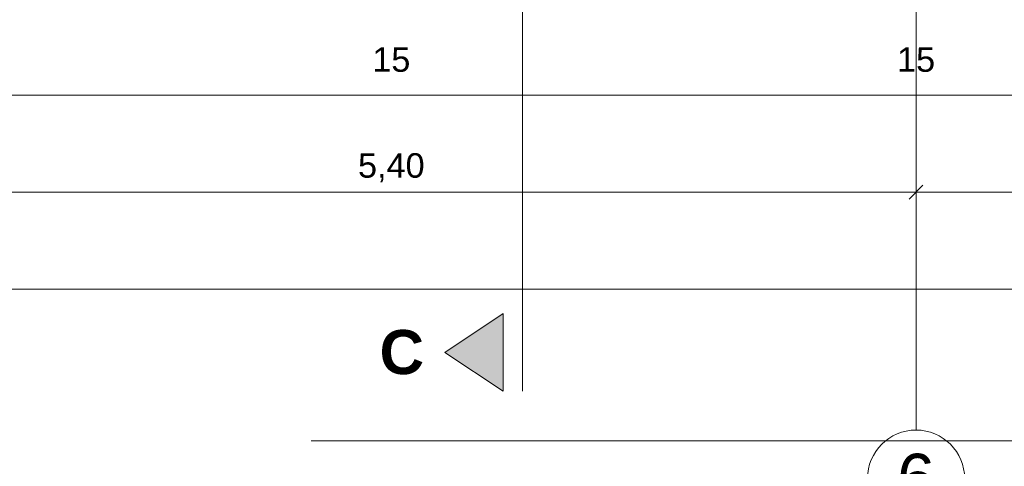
# Model space of a CAD drawing. Header units: metres. Extents: x -111 to 152, y -132 to 99.
# Tile 20 of 256: x -32.96 to -27.9, y -26.69 to -24.39. Entities that reach past the tile are written whole.
import ezdxf

# ---------------------------------------------------------------- set-up
doc = ezdxf.new("R2010")
doc.units = ezdxf.units.M
doc.header["$PDMODE"] = 1
doc.header["$PDSIZE"] = -2
doc.linetypes.add('Achsen 01', pattern=[5.291531, 3.175, -1.058062, 0.352704, -0.705764])
doc.layers.get('0').update_dxf_attribs({"lineweight": 25})
for name, color, linetype, lineweight in [('_EG (2D)', 7, 'Continuous', 9), ('_GRU (2D)', 7, 'Continuous', 9), ('AV1-Schnitt Achsen', 7, 'Achsen 01', 18), ('Bemaßung-Bemaßung', 7, 'Continuous', 9), ('Keine', 7, 'Continuous', 9)]:
    doc.layers.add(name, color=color, linetype=linetype, lineweight=lineweight)
doc.layers.add('AV1-Achsen', color=1, linetype='Achsen 01', lineweight=18, true_color=0xff0000)
doc.layers.get('0').freeze()
doc.styles.add('Arial', font='arial.ttf')
doc.styles.add('Arial (bold)', font='arialbd.ttf')
doc.dimstyles.new('COE 50', dxfattribs={"dimtxt": 126.090495, "dimasz": 0.001414, "dimexe": 0.001, "dimexo": 0.01, "dimgap": 0.001, "dimtad": 1, "dimdec": 3, "dimtxsty": 'Arial', "dimblk": 'VW_SLASH-3', "dimblk1": 'VW_SLASH-3', "dimblk2": 'VW_SLASH-3', "dimcen": 0, "dimadec": 3, "dimazin": 0, "dimtfac": 0.8, "dimtdec": 3, "dimtix": 1, "dimtmove": 0, "dimatfit": 0, "dimldrblk": 'VW_SLASH-2', "dimfxl": 0.002, "dimfxlon": 1, "dimfrac": 2, "dimtolj": 1, "dimarcsym": 0})

# ---------------------------------------------------------------- blocks, each defined once
blk = doc.blocks.new('VW_SLASH-3')
at = {"color": 0, "linetype": 'ByBlock', "lineweight": -2, "transparency": 16777216}
blk.add_line((0, 0), (-1, 0), dxfattribs=at)
at = {"color": 0, "linetype": 'Continuous', "lineweight": 15, "transparency": 16777216, "flags": 128}
blk.add_lwpolyline([(0.5, 0.5), (-0.5, -0.5)], dxfattribs=at)
blk = doc.blocks.new('*D434')
at = {"layer": 'Bemaßung-Bemaßung', "color": 0, "lineweight": -2}
for p, q in [((-39.15, -25.675), (-39.15, -25.825)), ((0, -25.675), (0, -25.825)), ((-0.0707, -25.775), (-39.0793, -25.775))]:
    blk.add_line(p, q, dxfattribs=at)
at = {"layer": 'Defpoints', "color": 0}
for p in [(-39.15, -21.6), (0, -21.6), (-39.15, -25.775)]:
    blk.add_point(p, dxfattribs=at)
at = {"layer": 'Bemaßung-Bemaßung', "color": 0, "lineweight": -2, "xscale": 0.070693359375, "yscale": 0.070693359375, "zscale": 0.070693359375, "rotation": 180}
blk.add_blockref('VW_SLASH-3', (-39.15, -25.775), dxfattribs=at)
at = {"layer": 'Bemaßung-Bemaßung', "color": 0, "lineweight": -2, "xscale": 0.070693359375, "yscale": 0.070693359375, "zscale": 0.070693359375}
blk.add_blockref('VW_SLASH-3', (0, -25.775), dxfattribs=at)
at = {"layer": 'Bemaßung-Bemaßung', "color": 0, "insert": (-19.575, -25.6341), "char_height": 0.15131, "attachment_point": 5, "style": 'Arial'}
blk.add_mtext('\\A1;39,15', dxfattribs=at)
blk = doc.blocks.new('VW_SLASH-2')
at = {"color": 0, "linetype": 'ByBlock', "lineweight": -2, "transparency": 16777216}
blk.add_line((0, 0), (-1, 0), dxfattribs=at)
at = {"color": 0, "linetype": 'Continuous', "lineweight": 15, "transparency": 16777216, "flags": 128}
blk.add_lwpolyline([(0.5, 0.5), (-0.5, -0.5)], dxfattribs=at)
blk = doc.blocks.new('*D436')
at = {"layer": 'Bemaßung-Bemaßung', "color": 0, "lineweight": -2}
for p, q in [((-33.75, -25.175), (-33.75, -25.325)), ((-28.35, -25.175), (-28.35, -25.325)), ((-28.4207, -25.275), (-33.6793, -25.275))]:
    blk.add_line(p, q, dxfattribs=at)
at = {"layer": 'Defpoints', "color": 0}
for p in [(-33.75, -21.6), (-28.35, -21.6), (-33.75, -25.275)]:
    blk.add_point(p, dxfattribs=at)
at = {"layer": 'Bemaßung-Bemaßung', "color": 0, "lineweight": -2, "xscale": 0.070693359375, "yscale": 0.070693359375, "zscale": 0.070693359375, "rotation": 180}
blk.add_blockref('VW_SLASH-3', (-33.75, -25.275), dxfattribs=at)
at = {"layer": 'Bemaßung-Bemaßung', "color": 0, "lineweight": -2, "xscale": 0.070693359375, "yscale": 0.070693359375, "zscale": 0.070693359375}
blk.add_blockref('VW_SLASH-3', (-28.35, -25.275), dxfattribs=at)
at = {"layer": 'Bemaßung-Bemaßung', "color": 0, "insert": (-31.05, -25.1492), "char_height": 0.12609, "attachment_point": 5, "style": 'Arial'}
blk.add_mtext('\\A1;5,40', dxfattribs=at)
blk = doc.blocks.new('*D437')
at = {"layer": 'Bemaßung-Bemaßung', "color": 0, "lineweight": -2}
for p, q in [((-28.35, -25.175), (-28.35, -25.325)), ((-22.95, -25.175), (-22.95, -25.325)), ((-23.0207, -25.275), (-28.2793, -25.275))]:
    blk.add_line(p, q, dxfattribs=at)
at = {"layer": 'Defpoints', "color": 0}
for p in [(-28.35, -21.6), (-22.95, -21.6), (-28.35, -25.275)]:
    blk.add_point(p, dxfattribs=at)
at = {"layer": 'Bemaßung-Bemaßung', "color": 0, "lineweight": -2, "xscale": 0.070693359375, "yscale": 0.070693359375, "zscale": 0.070693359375, "rotation": 180}
blk.add_blockref('VW_SLASH-3', (-28.35, -25.275), dxfattribs=at)
at = {"layer": 'Bemaßung-Bemaßung', "color": 0, "lineweight": -2, "xscale": 0.070693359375, "yscale": 0.070693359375, "zscale": 0.070693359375}
blk.add_blockref('VW_SLASH-3', (-22.95, -25.275), dxfattribs=at)
at = {"layer": 'Bemaßung-Bemaßung', "color": 0, "insert": (-25.65, -25.1492), "char_height": 0.12609, "attachment_point": 5, "style": 'Arial'}
blk.add_mtext('\\A1;5,40', dxfattribs=at)
blk = doc.blocks.new('*D450')
at = {"layer": 'Bemaßung-Bemaßung', "color": 0, "lineweight": -2}
for p, q in [((-31.125, -24.175), (-31.125, -24.325)), ((-30.975, -24.175), (-30.975, -24.325)), ((-31.1957, -24.275), (-31.2664, -24.275)), ((-30.975, -24.275), (-31.125, -24.275)), ((-30.9043, -24.275), (-30.8336, -24.275))]:
    blk.add_line(p, q, dxfattribs=at)
at = {"layer": 'Defpoints', "color": 0}
for p in [(-31.125, -22.275), (-30.975, -22.275), (-31.125, -24.275)]:
    blk.add_point(p, dxfattribs=at)
at = {"layer": 'Bemaßung-Bemaßung', "color": 0, "lineweight": -2, "xscale": 0.070693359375, "yscale": 0.070693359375, "zscale": 0.070693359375}
blk.add_blockref('VW_SLASH-3', (-31.125, -24.275), dxfattribs=at)
at = {"layer": 'Bemaßung-Bemaßung', "color": 0, "lineweight": -2, "xscale": 0.070693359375, "yscale": 0.070693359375, "zscale": 0.070693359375, "rotation": 180}
blk.add_blockref('VW_SLASH-3', (-30.975, -24.275), dxfattribs=at)
at = {"layer": 'Bemaßung-Bemaßung', "color": 0, "insert": (-31.05, -24.5931), "char_height": 0.12609, "attachment_point": 5, "style": 'Arial'}
blk.add_mtext('\\A1;15', dxfattribs=at)
blk = doc.blocks.new('*D452')
at = {"layer": 'Bemaßung-Bemaßung', "color": 0, "lineweight": -2}
for p, q in [((-28.425, -24.175), (-28.425, -24.325)), ((-28.275, -24.175), (-28.275, -24.325)), ((-28.4957, -24.275), (-28.5664, -24.275)), ((-28.275, -24.275), (-28.425, -24.275)), ((-28.2043, -24.275), (-28.1336, -24.275))]:
    blk.add_line(p, q, dxfattribs=at)
at = {"layer": 'Defpoints', "color": 0}
for p in [(-28.425, -22.275), (-28.275, -22.275), (-28.425, -24.275)]:
    blk.add_point(p, dxfattribs=at)
at = {"layer": 'Bemaßung-Bemaßung', "color": 0, "lineweight": -2, "xscale": 0.070693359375, "yscale": 0.070693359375, "zscale": 0.070693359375}
blk.add_blockref('VW_SLASH-3', (-28.425, -24.275), dxfattribs=at)
at = {"layer": 'Bemaßung-Bemaßung', "color": 0, "lineweight": -2, "xscale": 0.070693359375, "yscale": 0.070693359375, "zscale": 0.070693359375, "rotation": 180}
blk.add_blockref('VW_SLASH-3', (-28.275, -24.275), dxfattribs=at)
at = {"layer": 'Bemaßung-Bemaßung', "color": 0, "insert": (-28.35, -24.5931), "char_height": 0.12609, "attachment_point": 5, "style": 'Arial'}
blk.add_mtext('\\A1;15', dxfattribs=at)
blk = doc.blocks.new('*D479')
at = {"layer": 'Bemaßung-Bemaßung', "color": 0, "lineweight": -2}
for p, q in [((-39.825, -24.675), (-39.825, -24.825)), ((0.675, -24.675), (0.675, -24.825)), ((0.6043, -24.775), (-39.7543, -24.775))]:
    blk.add_line(p, q, dxfattribs=at)
at = {"layer": 'Defpoints', "color": 0}
for p in [(-39.825, -22.275), (0.675, -22.275), (-39.825, -24.775)]:
    blk.add_point(p, dxfattribs=at)
at = {"layer": 'Bemaßung-Bemaßung', "color": 0, "lineweight": -2, "xscale": 0.070693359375, "yscale": 0.070693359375, "zscale": 0.070693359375, "rotation": 180}
blk.add_blockref('VW_SLASH-3', (-39.825, -24.775), dxfattribs=at)
at = {"layer": 'Bemaßung-Bemaßung', "color": 0, "lineweight": -2, "xscale": 0.070693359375, "yscale": 0.070693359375, "zscale": 0.070693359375}
blk.add_blockref('VW_SLASH-3', (0.675, -24.775), dxfattribs=at)
at = {"layer": 'Bemaßung-Bemaßung', "color": 0, "insert": (-19.575, -24.6492), "char_height": 0.12609, "attachment_point": 5, "style": 'Arial'}
blk.add_mtext('\\A1;40,50', dxfattribs=at)
blk = doc.blocks.new('Group-714')
at = {"layer": 'AV1-Achsen'}
blk.add_line((-28.35, -26.5), (-28.35, 4.9), dxfattribs=at)
at = {"layer": 'AV1-Achsen', "linetype": 'Continuous'}
blk.add_circle((-28.35, -26.75), 0.25, dxfattribs=at)
at = {"layer": 'AV1-Achsen', "insert": (-28.35, -26.75), "char_height": 0.2522, "attachment_point": 5, "line_spacing_factor": 0.969122, "style": 'Arial'}
blk.add_mtext('6', dxfattribs=at)
blk = doc.blocks.new('Group-729')
at = {"layer": 'AV1-Schnitt Achsen', "linetype": 'Continuous', "lineweight": 0}
blk.add_hatch(color=7, dxfattribs=at).paths.add_polyline_path([(-30.475, -25.9), (-30.475, -26.3), (-30.775, -26.1)])
at = {"layer": 'AV1-Schnitt Achsen'}
blk.add_line((-30.375, -26.3), (-30.375, 4.7), dxfattribs=at)
at = {"layer": 'AV1-Schnitt Achsen', "linetype": 'Continuous', "flags": 128}
blk.add_lwpolyline([(-30.475, -25.9), (-30.475, -26.3), (-30.775, -26.1)], close=True, dxfattribs=at)
at = {"layer": 'AV1-Schnitt Achsen', "insert": (-31.1106, -26.1), "char_height": 0.227, "attachment_point": 4, "line_spacing_factor": 0.969122, "style": 'Arial (bold)'}
blk.add_mtext('C', dxfattribs=at)
blk = doc.blocks.new('GRU (2D)')
at = {"layer": 'AV1-Achsen', "color": 7}
blk.add_blockref('Group-714', (0, 0), dxfattribs=at)
at = {"layer": 'AV1-Schnitt Achsen', "color": 7}
blk.add_blockref('Group-729', (0, 0), dxfattribs=at)
blk = doc.blocks.new('EG (2D)')
at = {"layer": 'Keine', "color": 8, "linetype": 'Continuous', "lineweight": 13}
blk.add_line((-31.4623, -26.555), (0.675, -26.555), dxfattribs=at)
at = {"layer": 'Bemaßung-Bemaßung', "color": 1}
for base, p1, p2, text, override, picture, middle in [((-39.15, -25.775), (0, -21.6), (-39.15, -21.6), '39,15', {"dimtxt": 0.151309, "dimasz": 0.070693, "dimexe": 0.05, "dimgap": 0.05, "dimpost": '<>', "dimtxsty": 'Arial', "dimtmove": 2, "dimfxl": 0.1}, '*D434', (-19.575, -25.6341)), ((-33.75, -25.275), (-28.35, -21.6), (-33.75, -21.6), '5,40', {"dimtxt": 0.12609, "dimasz": 0.070693, "dimexe": 0.05, "dimgap": 0.05, "dimpost": '<>', "dimtxsty": 'Arial', "dimtmove": 2, "dimfxl": 0.1}, '*D436', (-31.05, -25.1492)), ((-28.35, -25.275), (-22.95, -21.6), (-28.35, -21.6), '5,40', {"dimtxt": 0.12609, "dimasz": 0.070693, "dimexe": 0.05, "dimgap": 0.05, "dimpost": '<>', "dimtxsty": 'Arial', "dimtmove": 2, "dimfxl": 0.1}, '*D437', (-25.65, -25.1492))]:
    dim = blk.add_linear_dim(base=base, p1=p1, p2=p2, text=text, dimstyle='COE 50', override=override, dxfattribs=at)
    dim.commit()
    dim.dimension.update_dxf_attribs({"geometry": picture, "text_midpoint": middle})
at = {"layer": 'Bemaßung-Bemaßung'}
for base, p1, p2, text, override, picture, middle in [((-39.825, -24.775), (0.675, -22.275), (-39.825, -22.275), '40,50', {"dimtxt": 0.12609, "dimasz": 0.070693, "dimexe": 0.05, "dimgap": 0.05, "dimpost": '<>', "dimtxsty": 'Arial', "dimtmove": 2, "dimfxl": 0.1}, '*D479', (-19.575, -24.6492)), ((-31.125, -24.275), (-30.975, -22.275), (-31.125, -22.275), '15', {"dimtxt": 0.12609, "dimasz": 0.070693, "dimexe": 0.05, "dimgap": 0.05, "dimpost": '<>', "dimtxsty": 'Arial', "dimtix": 0, "dimtmove": 2, "dimfxl": 0.1}, '*D450', (-31.05, -24.5931)), ((-28.425, -24.275), (-28.275, -22.275), (-28.425, -22.275), '15', {"dimtxt": 0.12609, "dimasz": 0.070693, "dimexe": 0.05, "dimgap": 0.05, "dimpost": '<>', "dimtxsty": 'Arial', "dimtix": 0, "dimtmove": 2, "dimfxl": 0.1}, '*D452', (-28.35, -24.5931))]:
    dim = blk.add_linear_dim(base=base, p1=p1, p2=p2, text=text, dimstyle='COE 50', override=override, dxfattribs=at)
    dim.commit()
    dim.dimension.update_dxf_attribs({"geometry": picture, "text_midpoint": middle})

msp = doc.modelspace()

# ---------------------------------------------------------------- block references
at = {"layer": '_EG (2D)'}
msp.add_blockref('EG (2D)', (0, 0), dxfattribs=at)

# ---------------------------------------------------------------- next in the draw order: block references
at = {"layer": '_GRU (2D)'}
msp.add_blockref('GRU (2D)', (0, 0), dxfattribs=at)

doc.saveas('drawing.dxf')
